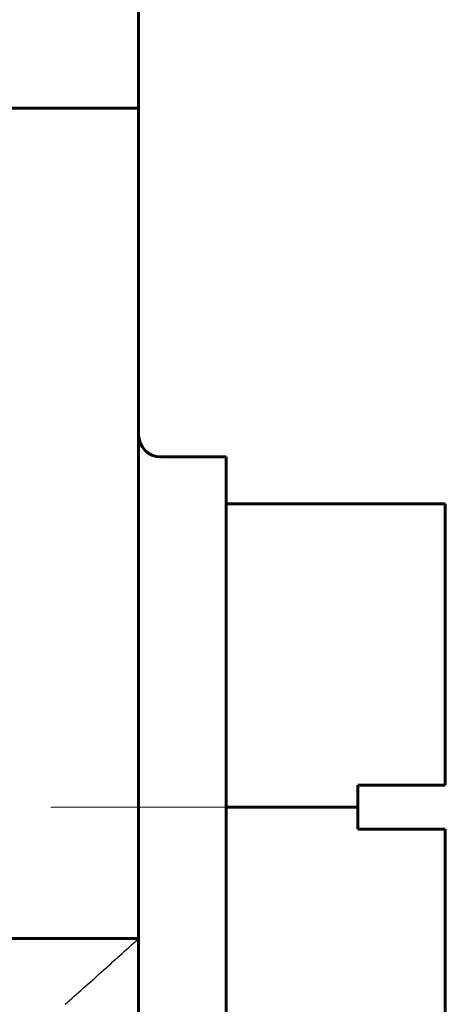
# Model space of a CAD drawing. Header units: millimetres. Extents: x -66 to 68, y -118 to 118.
# Tile 12 of 13: x 24 to 34, y 54 to 76. Entities that reach past the tile are written whole.
import ezdxf

# ---------------------------------------------------------------- set-up
doc = ezdxf.new("R2010")
doc.units = ezdxf.units.MM
for name, pattern in [('K5LT-1', [0]), ('K5LT_AXLED', [12, 7.5, -1.5, 1.5, -1.5]), ('K5LT_BASIC', [0])]:
    doc.linetypes.add(name, pattern=pattern)
doc.layers.add('Системный слой (1)', color=7, linetype='Continuous', true_color=0x6c6c6c)

msp = doc.modelspace()

# ---------------------------------------------------------------- linework, layer by layer
at = {"layer": 'Системный слой (1)', "color": 143, "linetype": 'K5LT_BASIC', "lineweight": 60, "true_color": 0x33acca}
for p, q in [((27, 74.209), (27, 77.095)), ((-0.968, 74.209), (27, 74.209)), ((27, 55.25), (27, 74.209)), ((27.5, 66.25), (29, 66.25)), ((29, 66.25), (29, 65.178)), ((29, 65.178), (29, 58.25)), ((29, 65.178), (34, 65.178)), ((34, 65.178), (34, 58.75)), ((32, 58.25), (32, 58.75)), ((34, 58.75), (32, 58.75)), ((29, 58.25), (29, 51.322)), ((29, 58.25), (32, 58.25)), ((32, 57.75), (32, 58.25)), ((32, 57.75), (34, 57.75)), ((34, 57.75), (34, 51.322)), ((-0.968, 55.25), (27, 55.25)), ((27, 55.25), (27, -17.75))]:
    msp.add_line(p, q, dxfattribs=at)
at = {"layer": 'Системный слой (1)', "color": 30, "linetype": 'K5LT_AXLED', "lineweight": 18, "true_color": 0xff8000}
msp.add_line((25, 58.25), (31, 58.25), dxfattribs=at)
at = {"layer": 'Системный слой (1)', "color": 143, "linetype": 'K5LT_BASIC', "lineweight": 60, "true_color": 0x33acca}
msp.add_arc((27.5, 66.75), 0.5, 180, 270, dxfattribs=at)
at = {"layer": 'Системный слой (1)', "color": 7, "linetype": 'K5LT-1'}
msp.add_open_spline([(25.327, 53.75), (25.464, 53.872), (25.74, 54.119), (26.154, 54.49), (26.575, 54.868), (26.857, 55.121), (27, 55.25)], degree=3, knots=[0, 0, 0, 0, 4.890201, 9.88294, 14.853055, 20, 20, 20, 20], dxfattribs=at)

doc.saveas('drawing.dxf')
